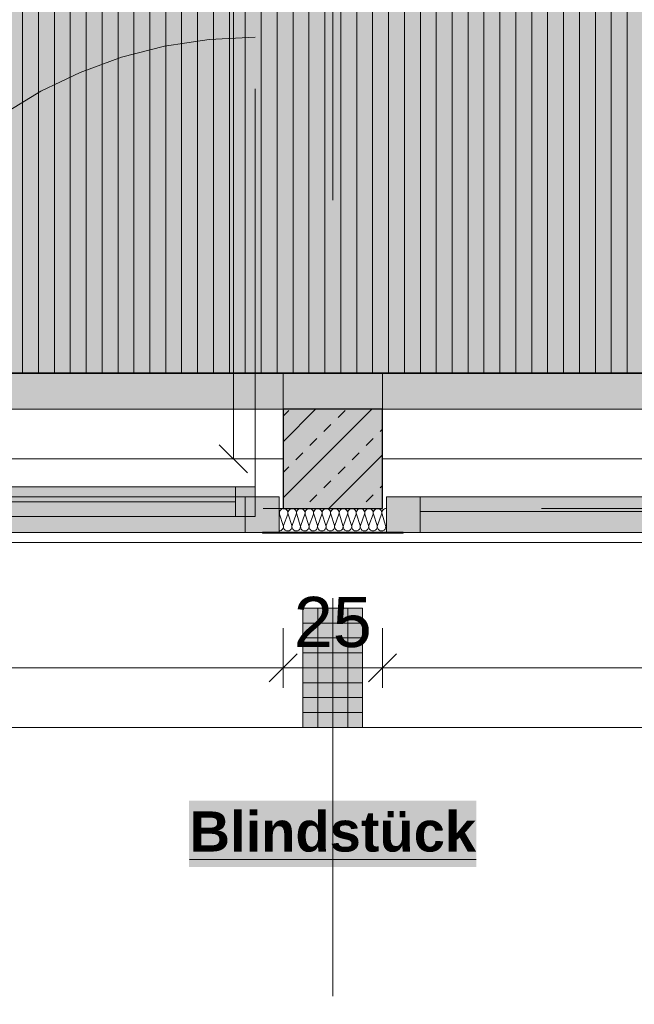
# Model space of a CAD drawing. Header units: metres. Extents: x -111 to 152, y -132 to 99.
# Tile 166 of 256: x -3.49 to -1.94, y -22.97 to -20.5. Entities that reach past the tile are written whole.
import ezdxf

# ---------------------------------------------------------------- set-up
doc = ezdxf.new("R2010")
doc.units = ezdxf.units.M
doc.header["$PDMODE"] = 1
doc.header["$PDSIZE"] = -2
for name, pattern in [('Achsen 01', [5.291531, 3.175, -1.058062, 0.352704, -0.705764]), ('gestrichelt - 01', [2, 1, -1]), ('ISO-07 Punktiert', [0.889, 0.127, -0.762]), ('Raster 01', [2, 1, -1]), ('VW-01 Strichlinie kurz', [2, 1, -1])]:
    doc.linetypes.add(name, pattern=pattern)
doc.layers.get('0').update_dxf_attribs({"lineweight": 25})
for name, color, linetype, lineweight, true_color in [('013_Beton und Stahlbetonarbeiten-000 Sichtbeton-333 Außenstütze', 5, 'Continuous', 5, 0x0000ff), ('013_Beton und Stahlbetonarbeiten-000 Sichtbeton-334 Außenwandöf', 5, 'Continuous', 5, 0x0000ff), ('014_Fassadenarbeiten-000 Aufsicht Betonfertigteile', 7, 'Continuous', 9, 0xc0c0c0), ('014_Fassadenarbeiten-330 mineralische Dämmung', 7, 'Continuous', 9, 0x666666), ('031_Metallbauarbeiten-350 Lamellendecke DS', 7, 'Continuous', 35, 0x666666), ('032_Metallarbeiten-Fenster', 7, 'Continuous', 13, 0x444444), ('AV1-Achsen', 1, 'Achsen 01', 18, 0xff0000), ('AV1-Raster', 7, 'Raster 01', 9, 0xa6a6a6)]:
    doc.layers.add(name, color=color, linetype=linetype, lineweight=lineweight, true_color=true_color)
for name, color, linetype, lineweight in [('013_Beton und Stahlbetonarbeiten-000 Unterzüge', 7, 'ISO-07 Punktiert', 13), ('013_Beton und Stahlbetonarbeiten-330 Außenstützen', 7, 'Continuous', 25), ('014_Fassadenarbeiten-330 Betonfertigteile vertikal', 7, 'Continuous', 9), ('030_Sonnenschutzarbeiten-BLENDSCHUTZ', 7, 'Continuous', 5), ('039_Trockenbauarbeiten-alllg.', 7, 'Continuous', 9), ('_1.35m (3D)', 7, 'Continuous', 9), ('_EG (2D)', 7, 'Continuous', 9), ('_EG - DS (2D)', 7, 'Continuous', 9), ('_GRU (2D)', 7, 'Continuous', 9), ('Bemaßung-Bemaßung', 7, 'Continuous', 9), ('Keine', 7, 'Continuous', 9)]:
    doc.layers.add(name, color=color, linetype=linetype, lineweight=lineweight)
doc.layers.get('0').freeze()
doc.styles.add('Arial', font='arial.ttf')
doc.styles.add('Arial (bold)', font='arialbd.ttf')
doc.dimstyles.new('COE 50', dxfattribs={"dimtxt": 126.090495, "dimasz": 0.001414, "dimexe": 0.001, "dimexo": 0.01, "dimgap": 0.001, "dimtad": 1, "dimdec": 3, "dimtxsty": 'Arial', "dimblk": 'VW_SLASH-3', "dimblk1": 'VW_SLASH-3', "dimblk2": 'VW_SLASH-3', "dimcen": 0, "dimadec": 3, "dimazin": 0, "dimtfac": 0.8, "dimtdec": 3, "dimtix": 1, "dimtmove": 0, "dimatfit": 0, "dimldrblk": 'VW_SLASH-2', "dimfxl": 0.002, "dimfxlon": 1, "dimfrac": 2, "dimtolj": 1, "dimarcsym": 0})

# ---------------------------------------------------------------- blocks, each defined once
blk = doc.blocks.new('Group-2')
at = {"layer": 'AV1-Raster'}
blk.add_line((-2.7, -22.95), (-2.7, 1.35), dxfattribs=at)
blk = doc.blocks.new('1.35m (3D)')
at = {"layer": 'AV1-Raster', "color": 7}
blk.add_blockref('Group-2', (0, 0), dxfattribs=at)
blk = doc.blocks.new('VW_SLASH-3')
at = {"color": 0, "linetype": 'ByBlock', "lineweight": -2, "transparency": 16777216}
blk.add_line((0, 0), (-1, 0), dxfattribs=at)
at = {"color": 0, "linetype": 'Continuous', "lineweight": 15, "transparency": 16777216, "flags": 128}
blk.add_lwpolyline([(0.5, 0.5), (-0.5, -0.5)], dxfattribs=at)
blk = doc.blocks.new('*D32')
at = {"layer": '030_Sonnenschutzarbeiten-BLENDSCHUTZ', "color": 0, "lineweight": -2}
for p, q in [((-2.575, -22.025), (-2.575, -22.175)), ((-0.125, -22.025), (-0.125, -22.175)), ((-0.1957, -22.125), (-2.5043, -22.125))]:
    blk.add_line(p, q, dxfattribs=at)
at = {"layer": 'Defpoints', "color": 0}
for p in [(-2.575, -21.385), (-0.125, -21.385), (-2.575, -22.125)]:
    blk.add_point(p, dxfattribs=at)
at = {"layer": '030_Sonnenschutzarbeiten-BLENDSCHUTZ', "color": 0, "lineweight": -2, "xscale": 0.070693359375, "yscale": 0.070693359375, "zscale": 0.070693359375, "rotation": 180}
blk.add_blockref('VW_SLASH-3', (-2.575, -22.125), dxfattribs=at)
at = {"layer": '030_Sonnenschutzarbeiten-BLENDSCHUTZ', "color": 0, "lineweight": -2, "xscale": 0.070693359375, "yscale": 0.070693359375, "zscale": 0.070693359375}
blk.add_blockref('VW_SLASH-3', (-0.125, -22.125), dxfattribs=at)
at = {"layer": '030_Sonnenschutzarbeiten-BLENDSCHUTZ', "color": 0, "lineweight": 13, "insert": (-1.35, -21.9992), "char_height": 0.12609, "attachment_point": 5, "style": 'Arial'}
blk.add_mtext('\\A1;2,45', dxfattribs=at)
blk = doc.blocks.new('VW_SLASH-2')
at = {"color": 0, "linetype": 'ByBlock', "lineweight": -2, "transparency": 16777216}
blk.add_line((0, 0), (-1, 0), dxfattribs=at)
at = {"color": 0, "linetype": 'Continuous', "lineweight": 15, "transparency": 16777216, "flags": 128}
blk.add_lwpolyline([(0.5, 0.5), (-0.5, -0.5)], dxfattribs=at)
blk = doc.blocks.new('*D53')
at = {"layer": '030_Sonnenschutzarbeiten-BLENDSCHUTZ', "color": 0, "lineweight": -2}
for p, q in [((-2.825, -22.025), (-2.825, -22.175)), ((-2.575, -22.025), (-2.575, -22.175)), ((-2.8957, -22.125), (-2.9664, -22.125)), ((-2.575, -22.125), (-2.825, -22.125)), ((-2.5043, -22.125), (-2.4336, -22.125))]:
    blk.add_line(p, q, dxfattribs=at)
at = {"layer": 'Defpoints', "color": 0}
for p in [(-2.825, -21.385), (-2.575, -21.385), (-2.825, -22.125)]:
    blk.add_point(p, dxfattribs=at)
at = {"layer": '030_Sonnenschutzarbeiten-BLENDSCHUTZ', "color": 0, "lineweight": -2, "xscale": 0.070693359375, "yscale": 0.070693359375, "zscale": 0.070693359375}
blk.add_blockref('VW_SLASH-3', (-2.825, -22.125), dxfattribs=at)
at = {"layer": '030_Sonnenschutzarbeiten-BLENDSCHUTZ', "color": 0, "lineweight": -2, "xscale": 0.070693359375, "yscale": 0.070693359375, "zscale": 0.070693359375, "rotation": 180}
blk.add_blockref('VW_SLASH-3', (-2.575, -22.125), dxfattribs=at)
at = {"layer": '030_Sonnenschutzarbeiten-BLENDSCHUTZ', "color": 0, "lineweight": 13, "insert": (-2.7, -22.0106), "char_height": 0.12609, "attachment_point": 5, "style": 'Arial'}
blk.add_mtext('\\A1;25', dxfattribs=at)
blk = doc.blocks.new('*D70')
at = {"layer": '030_Sonnenschutzarbeiten-BLENDSCHUTZ', "color": 0, "lineweight": -2}
for p, q in [((-5.275, -22.025), (-5.275, -22.175)), ((-2.825, -22.025), (-2.825, -22.175)), ((-2.8957, -22.125), (-5.2043, -22.125))]:
    blk.add_line(p, q, dxfattribs=at)
at = {"layer": 'Defpoints', "color": 0}
for p in [(-5.275, -21.385), (-2.825, -21.385), (-5.275, -22.125)]:
    blk.add_point(p, dxfattribs=at)
at = {"layer": '030_Sonnenschutzarbeiten-BLENDSCHUTZ', "color": 0, "lineweight": -2, "xscale": 0.070693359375, "yscale": 0.070693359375, "zscale": 0.070693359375, "rotation": 180}
blk.add_blockref('VW_SLASH-3', (-5.275, -22.125), dxfattribs=at)
at = {"layer": '030_Sonnenschutzarbeiten-BLENDSCHUTZ', "color": 0, "lineweight": -2, "xscale": 0.070693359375, "yscale": 0.070693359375, "zscale": 0.070693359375}
blk.add_blockref('VW_SLASH-3', (-2.825, -22.125), dxfattribs=at)
at = {"layer": '030_Sonnenschutzarbeiten-BLENDSCHUTZ', "color": 0, "lineweight": 13, "insert": (-4.05, -21.9992), "char_height": 0.12609, "attachment_point": 5, "style": 'Arial'}
blk.add_mtext('\\A1;2,45', dxfattribs=at)
blk = doc.blocks.new('*D431')
at = {"layer": 'Bemaßung-Bemaßung', "color": 0, "lineweight": -2}
for p, q in [((1.075, -8.25), (1.225, -8.25)), ((1.175, -21.4043), (1.175, -8.3207)), ((1.075, -21.475), (1.225, -21.475))]:
    blk.add_line(p, q, dxfattribs=at)
at = {"layer": 'Defpoints', "color": 0}
for p in [(-1.77, -8.25), (1.175, -8.25), (-2.7, -21.475)]:
    blk.add_point(p, dxfattribs=at)
at = {"layer": 'Bemaßung-Bemaßung', "color": 0, "lineweight": -2, "xscale": 0.070693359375, "yscale": 0.070693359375, "zscale": 0.070693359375}
for p, rotation in [((1.175, -8.25), 89.99999999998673), ((1.175, -21.475), 269.9999999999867)]:
    blk.add_blockref('VW_SLASH-3', p, dxfattribs=dict(at, rotation=rotation))
at = {"layer": 'Bemaßung-Bemaßung', "color": 0, "insert": (1.0283, -14.8625), "char_height": 0.12609, "attachment_point": 5, "rotation": 90, "style": 'Arial'}
blk.add_mtext('\\A1;13,22\\S5^ ;', dxfattribs=at)
blk = doc.blocks.new('*D432')
at = {"layer": 'Bemaßung-Bemaßung', "color": 0, "lineweight": -2}
for p, q in [((1.175, -21.4043), (1.175, -21.3336)), ((1.075, -21.475), (1.225, -21.475)), ((1.175, -21.725), (1.175, -21.475)), ((1.075, -21.725), (1.225, -21.725)), ((1.175, -21.7957), (1.175, -21.8664))]:
    blk.add_line(p, q, dxfattribs=at)
at = {"layer": 'Defpoints', "color": 0}
for p in [(-2.7, -21.475), (1.175, -21.475), (-2.575, -21.725)]:
    blk.add_point(p, dxfattribs=at)
at = {"layer": 'Bemaßung-Bemaßung', "color": 0, "lineweight": -2, "xscale": 0.070693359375, "yscale": 0.070693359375, "zscale": 0.070693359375}
for p, rotation in [((1.175, -21.475), 270.0000000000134), ((1.175, -21.725), 90.00000000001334)]:
    blk.add_blockref('VW_SLASH-3', p, dxfattribs=dict(at, rotation=rotation))
at = {"layer": 'Bemaßung-Bemaßung', "color": 0, "insert": (1.0606, -21.6), "char_height": 0.12609, "attachment_point": 5, "rotation": 90, "style": 'Arial'}
blk.add_mtext('\\A1;25', dxfattribs=at)
blk = doc.blocks.new('*D433')
at = {"layer": 'Bemaßung-Bemaßung', "color": 0, "lineweight": -2}
for p, q in [((1.075, -21.725), (1.225, -21.725)), ((1.175, -22.2043), (1.175, -21.7957)), ((1.075, -22.275), (1.225, -22.275))]:
    blk.add_line(p, q, dxfattribs=at)
at = {"layer": 'Defpoints', "color": 0}
for p in [(-2.575, -21.725), (1.175, -21.725), (-2.7, -22.275)]:
    blk.add_point(p, dxfattribs=at)
at = {"layer": 'Bemaßung-Bemaßung', "color": 0, "lineweight": -2, "xscale": 0.070693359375, "yscale": 0.070693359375, "zscale": 0.070693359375}
for p, rotation in [((1.175, -21.725), 90.00000000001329), ((1.175, -22.275), 270.0000000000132)]:
    blk.add_blockref('VW_SLASH-3', p, dxfattribs=dict(at, rotation=rotation))
at = {"layer": 'Bemaßung-Bemaßung', "color": 0, "insert": (1.0609, -22), "char_height": 0.12609, "attachment_point": 5, "rotation": 90, "style": 'Arial'}
blk.add_mtext('\\A1;55', dxfattribs=at)
blk = doc.blocks.new('*D473')
at = {"layer": 'Bemaßung-Bemaßung', "color": 0, "lineweight": -2}
for p, q in [((-5.325, -24.175), (-5.325, -24.325)), ((-2.775, -24.175), (-2.775, -24.325)), ((-2.8457, -24.275), (-5.2543, -24.275))]:
    blk.add_line(p, q, dxfattribs=at)
at = {"layer": 'Defpoints', "color": 0}
for p in [(-5.325, -22.275), (-2.775, -22.275), (-5.325, -24.275)]:
    blk.add_point(p, dxfattribs=at)
at = {"layer": 'Bemaßung-Bemaßung', "color": 0, "lineweight": -2, "xscale": 0.070693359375, "yscale": 0.070693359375, "zscale": 0.070693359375, "rotation": 180}
blk.add_blockref('VW_SLASH-3', (-5.325, -24.275), dxfattribs=at)
at = {"layer": 'Bemaßung-Bemaßung', "color": 0, "lineweight": -2, "xscale": 0.070693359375, "yscale": 0.070693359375, "zscale": 0.070693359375}
blk.add_blockref('VW_SLASH-3', (-2.775, -24.275), dxfattribs=at)
at = {"layer": 'Bemaßung-Bemaßung', "color": 0, "insert": (-4.05, -24.1492), "char_height": 0.12609, "attachment_point": 5, "style": 'Arial'}
blk.add_mtext('\\A1;2,55', dxfattribs=at)
blk = doc.blocks.new('*D474')
at = {"layer": 'Bemaßung-Bemaßung', "color": 0, "lineweight": -2}
for p, q in [((-2.775, -24.175), (-2.775, -24.325)), ((-2.625, -24.175), (-2.625, -24.325)), ((-2.8457, -24.275), (-2.9164, -24.275)), ((-2.625, -24.275), (-2.775, -24.275)), ((-2.5543, -24.275), (-2.4836, -24.275))]:
    blk.add_line(p, q, dxfattribs=at)
at = {"layer": 'Defpoints', "color": 0}
for p in [(-2.775, -22.275), (-2.625, -22.275), (-2.775, -24.275)]:
    blk.add_point(p, dxfattribs=at)
at = {"layer": 'Bemaßung-Bemaßung', "color": 0, "lineweight": -2, "xscale": 0.070693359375, "yscale": 0.070693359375, "zscale": 0.070693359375}
blk.add_blockref('VW_SLASH-3', (-2.775, -24.275), dxfattribs=at)
at = {"layer": 'Bemaßung-Bemaßung', "color": 0, "lineweight": -2, "xscale": 0.070693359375, "yscale": 0.070693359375, "zscale": 0.070693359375, "rotation": 180}
blk.add_blockref('VW_SLASH-3', (-2.625, -24.275), dxfattribs=at)
at = {"layer": 'Bemaßung-Bemaßung', "color": 0, "insert": (-2.7, -24.5931), "char_height": 0.12609, "attachment_point": 5, "style": 'Arial'}
blk.add_mtext('\\A1;15', dxfattribs=at)
blk = doc.blocks.new('*D475')
at = {"layer": 'Bemaßung-Bemaßung', "color": 0, "lineweight": -2}
for p, q in [((-2.625, -24.175), (-2.625, -24.325)), ((-0.075, -24.175), (-0.075, -24.325)), ((-0.1457, -24.275), (-2.5543, -24.275))]:
    blk.add_line(p, q, dxfattribs=at)
at = {"layer": 'Defpoints', "color": 0}
for p in [(-2.625, -22.275), (-0.075, -22.275), (-2.625, -24.275)]:
    blk.add_point(p, dxfattribs=at)
at = {"layer": 'Bemaßung-Bemaßung', "color": 0, "lineweight": -2, "xscale": 0.070693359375, "yscale": 0.070693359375, "zscale": 0.070693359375, "rotation": 180}
blk.add_blockref('VW_SLASH-3', (-2.625, -24.275), dxfattribs=at)
at = {"layer": 'Bemaßung-Bemaßung', "color": 0, "lineweight": -2, "xscale": 0.070693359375, "yscale": 0.070693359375, "zscale": 0.070693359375}
blk.add_blockref('VW_SLASH-3', (-0.075, -24.275), dxfattribs=at)
at = {"layer": 'Bemaßung-Bemaßung', "color": 0, "insert": (-1.35, -24.1492), "char_height": 0.12609, "attachment_point": 5, "style": 'Arial'}
blk.add_mtext('\\A1;2,55', dxfattribs=at)
blk = doc.blocks.new('*D566')
at = {"layer": 'Bemaßung-Bemaßung', "color": 0, "lineweight": -2}
for p, q in [((-5.275, -23.675), (-5.275, -23.825)), ((-2.825, -23.675), (-2.825, -23.825)), ((-2.8957, -23.775), (-5.2043, -23.775))]:
    blk.add_line(p, q, dxfattribs=at)
at = {"layer": 'Defpoints', "color": 0}
for p in [(-5.275, -21.475), (-2.825, -21.475), (-5.275, -23.775)]:
    blk.add_point(p, dxfattribs=at)
at = {"layer": 'Bemaßung-Bemaßung', "color": 0, "lineweight": -2, "xscale": 0.070693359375, "yscale": 0.070693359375, "zscale": 0.070693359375, "rotation": 180}
blk.add_blockref('VW_SLASH-3', (-5.275, -23.775), dxfattribs=at)
at = {"layer": 'Bemaßung-Bemaßung', "color": 0, "lineweight": -2, "xscale": 0.070693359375, "yscale": 0.070693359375, "zscale": 0.070693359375}
blk.add_blockref('VW_SLASH-3', (-2.825, -23.775), dxfattribs=at)
at = {"layer": 'Bemaßung-Bemaßung', "color": 0, "insert": (-4.05, -23.6492), "char_height": 0.12609, "attachment_point": 5, "style": 'Arial'}
blk.add_mtext('\\A1;2,45', dxfattribs=at)
blk = doc.blocks.new('*D567')
at = {"layer": 'Bemaßung-Bemaßung', "color": 0, "lineweight": -2}
for p, q in [((-2.825, -23.675), (-2.825, -23.825)), ((-2.575, -23.675), (-2.575, -23.825)), ((-2.8957, -23.775), (-2.9664, -23.775)), ((-2.575, -23.775), (-2.825, -23.775)), ((-2.5043, -23.775), (-2.4336, -23.775))]:
    blk.add_line(p, q, dxfattribs=at)
at = {"layer": 'Defpoints', "color": 0}
for p in [(-2.825, -21.475), (-2.575, -21.475), (-2.825, -23.775)]:
    blk.add_point(p, dxfattribs=at)
at = {"layer": 'Bemaßung-Bemaßung', "color": 0, "lineweight": -2, "xscale": 0.070693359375, "yscale": 0.070693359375, "zscale": 0.070693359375}
blk.add_blockref('VW_SLASH-3', (-2.825, -23.775), dxfattribs=at)
at = {"layer": 'Bemaßung-Bemaßung', "color": 0, "lineweight": -2, "xscale": 0.070693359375, "yscale": 0.070693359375, "zscale": 0.070693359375, "rotation": 180}
blk.add_blockref('VW_SLASH-3', (-2.575, -23.775), dxfattribs=at)
at = {"layer": 'Bemaßung-Bemaßung', "color": 0, "insert": (-2.7, -23.6606), "char_height": 0.12609, "attachment_point": 5, "style": 'Arial'}
blk.add_mtext('\\A1;25', dxfattribs=at)
blk = doc.blocks.new('*D568')
at = {"layer": 'Bemaßung-Bemaßung', "color": 0, "lineweight": -2}
for p, q in [((-2.575, -23.675), (-2.575, -23.825)), ((-0.125, -23.675), (-0.125, -23.825)), ((-0.1957, -23.775), (-2.5043, -23.775))]:
    blk.add_line(p, q, dxfattribs=at)
at = {"layer": 'Defpoints', "color": 0}
for p in [(-2.575, -21.475), (-0.125, -21.725), (-2.575, -23.775)]:
    blk.add_point(p, dxfattribs=at)
at = {"layer": 'Bemaßung-Bemaßung', "color": 0, "lineweight": -2, "xscale": 0.070693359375, "yscale": 0.070693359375, "zscale": 0.070693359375, "rotation": 180}
blk.add_blockref('VW_SLASH-3', (-2.575, -23.775), dxfattribs=at)
at = {"layer": 'Bemaßung-Bemaßung', "color": 0, "lineweight": -2, "xscale": 0.070693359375, "yscale": 0.070693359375, "zscale": 0.070693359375}
blk.add_blockref('VW_SLASH-3', (-0.125, -23.775), dxfattribs=at)
at = {"layer": 'Bemaßung-Bemaßung', "color": 0, "insert": (-1.35, -23.6492), "char_height": 0.12609, "attachment_point": 5, "style": 'Arial'}
blk.add_mtext('\\A1;2,45', dxfattribs=at)
blk = doc.blocks.new('Group-310')
at = {"layer": '032_Metallarbeiten-Fenster', "linetype": 'Continuous', "lineweight": 0}
for points in [[(-2.565, -21.785), (-2.48, -21.785), (-2.48, -21.695), (-2.565, -21.695)], [(-2.48, -21.695), (-2.48, -21.785), (-0.2, -21.785), (-0.2, -21.695)], [(-1.425, -21.785), (-1.275, -21.785), (-1.275, -21.695), (-1.425, -21.695)], [(-0.135, -21.785), (-0.2, -21.785), (-0.2, -21.695), (-0.135, -21.695)]]:
    blk.add_hatch(color=7, dxfattribs=at).paths.add_polyline_path(points)
at = {"layer": '032_Metallarbeiten-Fenster', "color": 7, "lineweight": 18}
for p, q in [((-2.48, -21.7325), (-1.425, -21.7325)), ((-0.2, -21.7325), (-1.275, -21.7325))]:
    blk.add_line(p, q, dxfattribs=at)
at = {"layer": '032_Metallarbeiten-Fenster', "color": 7, "lineweight": 18, "flags": 128}
for points in [[(-2.565, -21.785), (-2.48, -21.785), (-2.48, -21.695), (-2.565, -21.695)], [(-2.48, -21.695), (-2.48, -21.785), (-0.2, -21.785), (-0.2, -21.695)], [(-1.425, -21.785), (-1.275, -21.785), (-1.275, -21.695), (-1.425, -21.695)], [(-0.135, -21.785), (-0.2, -21.785), (-0.2, -21.695), (-0.135, -21.695)]]:
    blk.add_lwpolyline(points, close=True, dxfattribs=at)
blk = doc.blocks.new('Group-396')
at = {"layer": '032_Metallarbeiten-Fenster', "linetype": 'Continuous', "lineweight": 0}
for points in [[(-3.975, -21.745), (-4.025, -21.745), (-4.025, -21.67), (-3.975, -21.67)], [(-2.945, -21.745), (-3.975, -21.745), (-3.975, -21.67), (-2.945, -21.67)], [(-2.895, -21.745), (-2.945, -21.745), (-2.945, -21.67), (-2.895, -21.67)], [(-5.265, -21.785), (-5.18, -21.785), (-5.18, -21.695), (-5.265, -21.695)], [(-2.92, -21.695), (-2.92, -21.785), (-5.18, -21.785), (-5.18, -21.695)], [(-3.975, -21.77), (-4.125, -21.77), (-4.125, -21.695), (-3.975, -21.695)], [(-2.835, -21.785), (-2.92, -21.785), (-2.92, -21.695), (-2.835, -21.695)]]:
    blk.add_hatch(color=7, dxfattribs=at).paths.add_polyline_path(points)
at = {"layer": '032_Metallarbeiten-Fenster', "color": 7, "linetype": 'gestrichelt - 01', "lineweight": 18, "transparency": 33554687}
blk.add_line((-2.895, -21.67), (-2.895, -20.54), dxfattribs=at)
at = {"layer": '032_Metallarbeiten-Fenster', "color": 7, "lineweight": 18}
for p, q in [((-2.945, -21.7075), (-3.975, -21.7075)), ((-5.18, -21.7262), (-4.125, -21.7262))]:
    blk.add_line(p, q, dxfattribs=at)
at = {"layer": '032_Metallarbeiten-Fenster', "color": 7, "lineweight": 18, "flags": 128}
for points in [[(-3.975, -21.745), (-4.025, -21.745), (-4.025, -21.67), (-3.975, -21.67)], [(-2.945, -21.745), (-3.975, -21.745), (-3.975, -21.67), (-2.945, -21.67)], [(-2.895, -21.745), (-2.945, -21.745), (-2.945, -21.67), (-2.895, -21.67)], [(-5.265, -21.785), (-5.18, -21.785), (-5.18, -21.695), (-5.265, -21.695)], [(-2.92, -21.695), (-2.92, -21.785), (-5.18, -21.785), (-5.18, -21.695)], [(-3.975, -21.77), (-4.125, -21.77), (-4.125, -21.695), (-3.975, -21.695)], [(-2.835, -21.785), (-2.92, -21.785), (-2.92, -21.695), (-2.835, -21.695)]]:
    blk.add_lwpolyline(points, close=True, dxfattribs=at)
at = {"layer": '032_Metallarbeiten-Fenster', "color": 7, "linetype": 'gestrichelt - 01', "lineweight": 18, "transparency": 33554687}
blk.add_arc((-2.895, -21.67), 1.13, 90.0004, 180, dxfattribs=at)
blk = doc.blocks.new('Group-398')
at = {"layer": '014_Fassadenarbeiten-330 mineralische Dämmung', "transparency": 33554687, "flags": 128}
for points in [[(15.3239, -23.284, 0.513088), (15.3342, -23.27), (15.3252, -23.242, -1.372995), (15.3456, -23.242), (15.3353, -23.27, 1.372583), (15.3557, -23.27), (15.3467, -23.242, -1.372995), (15.3671, -23.242), (15.3567, -23.27, 1.372583), (15.3771, -23.27)], [(15.3353, -23.27, 1.372583), (15.3557, -23.27), (15.3467, -23.242, -1.372995), (15.3671, -23.242), (15.3567, -23.27, 1.372583), (15.3771, -23.27), (15.3681, -23.242, -1.372995), (15.3885, -23.242), (15.3782, -23.27, 1.372583), (15.3986, -23.27), (15.3896, -23.242, -1.372995), (15.41, -23.242), (15.3996, -23.27, 1.372583), (15.42, -23.27), (15.411, -23.242, -1.372995), (15.4314, -23.242), (15.4211, -23.27, 1.372583), (15.4415, -23.27), (15.4325, -23.242, -1.372995), (15.4529, -23.242), (15.4425, -23.27, 1.372583), (15.4629, -23.27), (15.4539, -23.242, -1.372995), (15.4743, -23.242), (15.464, -23.27, 1.372583), (15.4844, -23.27), (15.4754, -23.242, -1.372995), (15.4958, -23.242), (15.4854, -23.27, 1.372583), (15.5058, -23.27), (15.4968, -23.242, -1.372995), (15.5172, -23.242), (15.5069, -23.27, 1.372583), (15.5273, -23.27), (15.5183, -23.242, -1.372995), (15.5387, -23.242), (15.5283, -23.27, 1.372583), (15.5487, -23.27), (15.5397, -23.242, -1.372995), (15.5601, -23.242), (15.5498, -23.27, 1.372583), (15.5702, -23.27), (15.5612, -23.242, -1.372995), (15.5816, -23.242)], [(15.5283, -23.27, 0.324435), (15.5322, -23.282, 0.324435), (15.5448, -23.282, 0.324435), (15.5487, -23.27), (15.5397, -23.242, -0.324488), (15.5436, -23.23, -0.324488), (15.5562, -23.23, -0.324488), (15.5601, -23.242), (15.5498, -23.27, 0.324435), (15.5537, -23.282, 0.324435), (15.5663, -23.282, 0.324435), (15.5702, -23.27), (15.5612, -23.242, -0.324488), (15.5651, -23.23, -0.324488), (15.5777, -23.23, -0.324488), (15.5816, -23.242), (15.5712, -23.27, 0.324435), (15.5751, -23.282, 0.324435), (15.5877, -23.282, 0.324435), (15.5916, -23.27), (15.5826, -23.242, -0.540253), (15.5939, -23.228)], [(15.5939, -23.2791, -0.225321), (15.5927, -23.27), (15.5939, -23.2667)]]:
    blk.add_lwpolyline(points, format="xyb", dxfattribs=at)
blk = doc.blocks.new('Group-402')
at = {"layer": '014_Fassadenarbeiten-330 mineralische Dämmung', "transparency": 33554687}
blk.add_blockref('Group-398', (0, 0), dxfattribs=at)
blk = doc.blocks.new('Parametric Object-51')
at = {"layer": '014_Fassadenarbeiten-330 mineralische Dämmung', "color": 7, "transparency": 33554687}
blk.add_blockref('Group-402', (0, 0), dxfattribs=at)
at = {"layer": '014_Fassadenarbeiten-330 mineralische Dämmung', "color": 0, "flags": 1}
for tag in ['IFC_UUID', 'instanceID', 'prm0_name', 'prm0_type', 'prm0_value', 'prm1_name', 'prm1_type', 'prm1_value', 'prm2_name', 'prm2_type', 'prm2_value', 'prm3_name', 'prm3_type', 'prm3_value', 'prm4_name', 'prm4_type', 'prm4_value', 'prm5_name', 'prm5_type', 'prm5_value', 'prm6_name', 'prm6_type', 'prm6_value']:
    blk.add_attdef(tag, (-2.835, -21.7835), '', height=0.00018, dxfattribs=at)
blk = doc.blocks.new('*D1609')
at = {"layer": 'Defpoints', "color": 0}
for p in [(-2.95, -18.9), (-2.7, -18.9), (-2.7, -21.6)]:
    blk.add_point(p, dxfattribs=at)
at = {"layer": 'Keine', "color": 0, "linetype": 'Continuous', "lineweight": -2}
for p, q in [((-2.85, -18.9), (-3, -18.9)), ((-2.95, -21.5293), (-2.95, -18.9707)), ((-2.85, -21.6), (-3, -21.6))]:
    blk.add_line(p, q, dxfattribs=at)
at = {"layer": 'Keine', "color": 0, "lineweight": -2, "xscale": 0.070693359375, "yscale": 0.070693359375, "zscale": 0.070693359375}
for p, rotation in [((-2.95, -18.9), 90), ((-2.95, -21.6), 270)]:
    blk.add_blockref('VW_SLASH-3', p, dxfattribs=dict(at, rotation=rotation))
at = {"layer": 'Keine', "color": 0, "lineweight": 25, "insert": (-3.0606, -20.25), "char_height": 0.10087, "attachment_point": 5, "rotation": 90, "style": 'Arial'}
blk.add_mtext('\\A1;2,70', dxfattribs=at)
blk = doc.blocks.new('Group-719')
at = {"layer": 'AV1-Achsen'}
blk.add_line((-43.35, -21.6), (4.2, -21.6), dxfattribs=at)
blk = doc.blocks.new('GRU (2D)')
at = {"layer": 'AV1-Achsen', "color": 7}
blk.add_blockref('Group-719', (0, 0), dxfattribs=at)
blk = doc.blocks.new('EG - DS (2D)')
at = {"layer": '030_Sonnenschutzarbeiten-BLENDSCHUTZ', "linetype": 'Continuous', "lineweight": 0, "transparency": 33554610}
for color, points in [(161, [(-5.275, -21.475), (-2.825, -21.475), (-2.825, -21.385), (-5.275, -21.385)]), (30, [(-2.825, -21.385), (-2.575, -21.385), (-2.575, -21.475), (-2.825, -21.475)]), (161, [(-2.575, -21.385), (-2.575, -21.475), (-0.125, -21.475), (-0.125, -21.385)])]:
    blk.add_hatch(color=color, dxfattribs=at).paths.add_polyline_path(points)
at = {"layer": '031_Metallbauarbeiten-350 Lamellendecke DS', "linetype": 'Continuous', "lineweight": 0, "transparency": 33554508}
blk.add_hatch(color=254, dxfattribs=at).paths.add_polyline_path([(-5.275, -13.6133), (-5.275, -21.385), (-0.125, -21.385), (-0.125, -8.25), (-5.275, -8.25), (-5.275, -13.3153), (-5.25, -13.3153), (-5.25, -13.6133)])
at = {"layer": '031_Metallbauarbeiten-350 Lamellendecke DS', "linetype": 'Continuous', "lineweight": 9, "transparency": 33554508}
h = blk.add_hatch(dxfattribs=at)
h.set_pattern_fill('Lamellendecke', color=252, style=0, pattern_type=2)
h.set_pattern_definition([(90, (0, 0), (0.04, 0), [])])
h.paths.add_polyline_path([(-5.275, -13.6133), (-5.275, -21.385), (-0.125, -21.385), (-0.125, -8.25), (-5.275, -8.25), (-5.275, -13.3153), (-5.25, -13.3153), (-5.25, -13.6133)])
at = {"layer": '030_Sonnenschutzarbeiten-BLENDSCHUTZ', "color": 251, "lineweight": 13, "flags": 128}
for points in [[(-5.275, -21.475), (-2.825, -21.475), (-2.825, -21.385), (-5.275, -21.385)], [(-2.825, -21.385), (-2.575, -21.385), (-2.575, -21.475), (-2.825, -21.475)], [(-2.575, -21.385), (-2.575, -21.475), (-0.125, -21.475), (-0.125, -21.385)]]:
    blk.add_lwpolyline(points, close=True, dxfattribs=at)
at = {"layer": '030_Sonnenschutzarbeiten-BLENDSCHUTZ', "color": 30, "transparency": 33554610}
blk.add_solid([(-3.0611, -22.6254), (-2.3389, -22.6254), (-3.0611, -22.4589), (-2.3389, -22.4589)], dxfattribs=at)
blk.add_solid([(-3.0611, -22.6254), (-2.3389, -22.6254), (-3.0611, -22.4589), (-2.3389, -22.4589)], dxfattribs=at)
at = {"layer": '031_Metallbauarbeiten-350 Lamellendecke DS', "flags": 128}
blk.add_lwpolyline([(-5.275, -13.6133), (-5.275, -21.385), (-0.125, -21.385), (-0.125, -8.25), (-5.275, -8.25), (-5.275, -13.3153), (-5.25, -13.3153), (-5.25, -13.6133)], close=True, dxfattribs=at)
at = {"layer": '030_Sonnenschutzarbeiten-BLENDSCHUTZ', "color": 7, "insert": (-2.7, -22.4858), "char_height": 0.100872, "width": 0.722129, "attachment_point": 2, "line_spacing_factor": 0.969122, "style": 'Arial (bold)'}
blk.add_mtext('{\\LB}{\\Llindstück }', dxfattribs=at)
at = {"layer": '030_Sonnenschutzarbeiten-BLENDSCHUTZ', "color": 7, "lineweight": 13}
for p1, p2, picture, middle in [((-2.825, -21.385), (-5.275, -21.385), '*D70', (-4.05, -21.9992)), ((-0.125, -21.385), (-2.575, -21.385), '*D32', (-1.35, -21.9992))]:
    dim = blk.add_aligned_dim(p1=p1, p2=p2, distance=0.74, text='2,45', dimstyle='COE 50', override={"dimtxt": 0.12609, "dimasz": 0.070693, "dimexe": 0.05, "dimgap": 0.05, "dimpost": '<>', "dimtxsty": 'Arial', "dimtmove": 2, "dimfxl": 0.1}, dxfattribs=at)
    dim.commit()
    dim.dimension.update_dxf_attribs({"geometry": picture, "text_midpoint": middle})
at = {"layer": '030_Sonnenschutzarbeiten-BLENDSCHUTZ', "color": 251, "lineweight": 13}
dim = blk.add_linear_dim(base=(-2.825, -22.125), p1=(-2.575, -21.385), p2=(-2.825, -21.385), text='25', dimstyle='COE 50', override={"dimtxt": 0.12609, "dimasz": 0.070693, "dimexe": 0.05, "dimgap": 0.05, "dimpost": '<>', "dimtxsty": 'Arial', "dimtmove": 2, "dimfxl": 0.1}, dxfattribs=at)
dim.commit()
dim.dimension.update_dxf_attribs({"geometry": '*D53', "text_midpoint": (-2.7, -22.0106)})
blk = doc.blocks.new('EG (2D)')
at = {"layer": '013_Beton und Stahlbetonarbeiten-330 Außenstützen', "linetype": 'Continuous', "lineweight": 0, "true_color": 0xc0c0c0}
blk.add_hatch(color=9, dxfattribs=at).paths.add_polyline_path([(-2.575, -21.475), (-2.825, -21.475), (-2.825, -21.725), (-2.575, -21.725)])
at = {"layer": '013_Beton und Stahlbetonarbeiten-330 Außenstützen', "linetype": 'Continuous', "lineweight": 13}
h = blk.add_hatch(dxfattribs=at)
h.set_pattern_fill('Stahlbeton', color=251, style=0, pattern_type=2)
h.set_pattern_definition([(45, (0, 0), (0.0707107, -0.0707107), [0.025, -0.025])])
h.paths.add_polyline_path([(-2.575, -21.475), (-2.825, -21.475), (-2.825, -21.725), (-2.575, -21.725)])
h = blk.add_hatch(dxfattribs=at)
h.set_pattern_fill('Stahlbeton-1', color=251, style=0, pattern_type=2)
h.set_pattern_definition([(-135, (0.03106, -0.03313), (0.0707107, -0.0707107), [])])
h.paths.add_polyline_path([(-2.575, -21.475), (-2.825, -21.475), (-2.825, -21.725), (-2.575, -21.725)])
at = {"layer": '014_Fassadenarbeiten-330 Betonfertigteile vertikal', "linetype": 'Continuous', "lineweight": 0}
blk.add_hatch(color=9, dxfattribs=at).paths.add_polyline_path([(-2.625, -21.975), (-2.775, -21.975), (-2.775, -22.275), (-2.625, -22.275)])
at = {"layer": '014_Fassadenarbeiten-330 Betonfertigteile vertikal', "linetype": 'Continuous', "lineweight": 9}
h = blk.add_hatch(dxfattribs=at)
h.set_pattern_fill('Stahlbetonfertigteil', color=8, style=0, pattern_type=2)
h.set_pattern_definition([(-90, (0, 0), (0.0375, 0), [])])
h.paths.add_polyline_path([(-2.625, -21.975), (-2.775, -21.975), (-2.775, -22.275), (-2.625, -22.275)])
at = {"layer": '014_Fassadenarbeiten-330 Betonfertigteile vertikal', "linetype": 'Continuous', "lineweight": 13}
h = blk.add_hatch(dxfattribs=at)
h.set_pattern_fill('Stahlbetonfertigteil-1', color=8, style=0, pattern_type=2)
h.set_pattern_definition([(0, (0, 0), (2e-18, -0.0375), [])])
h.paths.add_polyline_path([(-2.625, -21.975), (-2.775, -21.975), (-2.775, -22.275), (-2.625, -22.275)])
at = {"layer": '032_Metallarbeiten-Fenster', "linetype": 'Continuous', "lineweight": 0, "transparency": 33554687}
blk.add_hatch(color=181, dxfattribs=at).paths.add_polyline_path([(-2.8769, -21.7843), (-2.5231, -21.7843), (-2.5231, -21.7863), (-2.8769, -21.7863)])
at = {"layer": '013_Beton und Stahlbetonarbeiten-000 Sichtbeton-333 Außenstütze', "color": 30}
blk.add_solid([(-2.825, -21.475), (-2.575, -21.475), (-2.775, -21.525), (-2.625, -21.525)], dxfattribs=at)
at = {"layer": '013_Beton und Stahlbetonarbeiten-000 Sichtbeton-334 Außenwandöf', "color": 30}
for points in [[(-2.825, -21.725), (-2.825, -21.475), (-2.775, -21.725), (-2.775, -21.525)], [(-2.625, -21.725), (-2.625, -21.525), (-2.575, -21.725), (-2.575, -21.475)]]:
    blk.add_solid(points, dxfattribs=at)
at = {"layer": '013_Beton und Stahlbetonarbeiten-000 Unterzüge', "linetype": 'VW-01 Strichlinie kurz', "flags": 128}
for points in [[(-5.275, -21.725), (-5.275, -21.475), (-2.825, -21.475), (-2.825, -21.725)], [(-2.575, -21.725), (-2.575, -21.475), (-0.125, -21.475), (-0.125, -21.725)]]:
    blk.add_lwpolyline(points, close=True, dxfattribs=at)
at = {"layer": '013_Beton und Stahlbetonarbeiten-330 Außenstützen', "flags": 128}
blk.add_lwpolyline([(-2.575, -21.475), (-2.825, -21.475), (-2.825, -21.725), (-2.575, -21.725)], close=True, dxfattribs=at)
at = {"layer": '014_Fassadenarbeiten-000 Aufsicht Betonfertigteile', "flags": 128}
blk.add_lwpolyline([(-39.455, -21.905), (-39.124, -21.905), (-39.124, -21.81), (-22.976, -21.81), (-22.976, -21.905), (-18.9, -21.905), (-18.9, -21.81), (-0.026, -21.81), (-0.026, -21.905), (0.305, -21.905), (0.675, -22.275), (-39.825, -22.275)], close=True, dxfattribs=at)
at = {"layer": '014_Fassadenarbeiten-330 Betonfertigteile vertikal', "flags": 128}
blk.add_lwpolyline([(-2.625, -21.975), (-2.775, -21.975), (-2.775, -22.275), (-2.625, -22.275)], close=True, dxfattribs=at)
at = {"layer": '032_Metallarbeiten-Fenster', "color": 7, "linetype": 'Continuous', "lineweight": 9, "transparency": 33554687, "flags": 128}
blk.add_lwpolyline([(-2.8769, -21.7843), (-2.5231, -21.7843), (-2.5231, -21.7863), (-2.8769, -21.7863)], close=True, dxfattribs=at)
at = {"layer": '039_Trockenbauarbeiten-alllg.'}
for p, q in [((-5.275, -21.6), (-2.825, -21.6)), ((-2.575, -21.6), (-0.125, -21.6))]:
    blk.add_line(p, q, dxfattribs=at)
at = {"layer": 'Keine', "color": 9, "linetype": 'Continuous', "lineweight": 13, "flags": 128}
blk.add_lwpolyline([(-39.825, 0.675), (0.675, 0.675), (0.675, -22.275), (-39.825, -22.275)], close=True, dxfattribs=at)
at = {"layer": '014_Fassadenarbeiten-330 mineralische Dämmung'}
blk.add_blockref('Parametric Object-51', (-18.1589, 1.503), dxfattribs=at)
at = {"layer": '032_Metallarbeiten-Fenster', "color": 7}
for name in ['Group-396', 'Group-310']:
    blk.add_blockref(name, (0, 0), dxfattribs=at)
at = {"layer": 'Bemaßung-Bemaßung'}
for base, p1, p2, angle, text, picture, middle in [((1.175, -8.25), (-2.7, -21.475), (-1.77, -8.25), 90, '13,22\\S5^ ;', '*D431', (1.0283, -14.8625)), ((1.175, -21.475), (-2.575, -21.725), (-2.7, -21.475), 270, '25', '*D432', (1.0606, -21.6)), ((1.175, -21.725), (-2.7, -22.275), (-2.575, -21.725), 270, '55', '*D433', (1.0609, -22))]:
    dim = blk.add_linear_dim(base=base, p1=p1, p2=p2, angle=angle, text=text, dimstyle='COE 50', override={"dimtxt": 0.12609, "dimasz": 0.070693, "dimexe": 0.05, "dimgap": 0.05, "dimpost": '<>', "dimtxsty": 'Arial', "dimtmove": 2, "dimfxl": 0.1}, dxfattribs=at)
    dim.commit()
    dim.dimension.update_dxf_attribs({"geometry": picture, "text_midpoint": middle})
for base, p1, p2, text, override, picture, middle in [((-5.275, -23.775), (-2.825, -21.475), (-5.275, -21.475), '2,45', {"dimtxt": 0.12609, "dimasz": 0.070693, "dimexe": 0.05, "dimgap": 0.05, "dimpost": '<>', "dimtxsty": 'Arial', "dimtmove": 2, "dimfxl": 0.1}, '*D566', (-4.05, -23.6492)), ((-2.825, -23.775), (-2.575, -21.475), (-2.825, -21.475), '25', {"dimtxt": 0.12609, "dimasz": 0.070693, "dimexe": 0.05, "dimgap": 0.05, "dimpost": '<>', "dimtxsty": 'Arial', "dimtmove": 2, "dimfxl": 0.1}, '*D567', (-2.7, -23.6606)), ((-2.575, -23.775), (-0.125, -21.725), (-2.575, -21.475), '2,45', {"dimtxt": 0.12609, "dimasz": 0.070693, "dimexe": 0.05, "dimgap": 0.05, "dimpost": '<>', "dimtxsty": 'Arial', "dimtmove": 2, "dimfxl": 0.1}, '*D568', (-1.35, -23.6492)), ((-5.325, -24.275), (-2.775, -22.275), (-5.325, -22.275), '2,55', {"dimtxt": 0.12609, "dimasz": 0.070693, "dimexe": 0.05, "dimgap": 0.05, "dimpost": '<>', "dimtxsty": 'Arial', "dimtmove": 2, "dimfxl": 0.1}, '*D473', (-4.05, -24.1492)), ((-2.775, -24.275), (-2.625, -22.275), (-2.775, -22.275), '15', {"dimtxt": 0.12609, "dimasz": 0.070693, "dimexe": 0.05, "dimgap": 0.05, "dimpost": '<>', "dimtxsty": 'Arial', "dimtix": 0, "dimtmove": 2, "dimfxl": 0.1}, '*D474', (-2.7, -24.5931)), ((-2.625, -24.275), (-0.075, -22.275), (-2.625, -22.275), '2,55', {"dimtxt": 0.12609, "dimasz": 0.070693, "dimexe": 0.05, "dimgap": 0.05, "dimpost": '<>', "dimtxsty": 'Arial', "dimtmove": 2, "dimfxl": 0.1}, '*D475', (-1.35, -24.1492))]:
    dim = blk.add_linear_dim(base=base, p1=p1, p2=p2, text=text, dimstyle='COE 50', override=override, dxfattribs=at)
    dim.commit()
    dim.dimension.update_dxf_attribs({"geometry": picture, "text_midpoint": middle})
at = {"layer": 'Keine', "color": 6, "linetype": 'Continuous', "lineweight": 25}
dim = blk.add_linear_dim(base=(-2.95, -18.9), p1=(-2.7, -21.6), p2=(-2.7, -18.9), angle=270, text='2,70', dimstyle='COE 50', override={"dimtxt": 0.100872, "dimasz": 0.070693, "dimexe": 0.05, "dimgap": 0.05, "dimpost": '<>', "dimtxsty": 'Arial', "dimtmove": 2, "dimfxl": 0.1}, dxfattribs=at)
dim.commit()
dim.dimension.update_dxf_attribs({"geometry": '*D1609', "text_midpoint": (-3.0606, -20.25)})

msp = doc.modelspace()

# ---------------------------------------------------------------- block references
at = {"layer": '_1.35m (3D)'}
msp.add_blockref('1.35m (3D)', (0, 0), dxfattribs=at)

# ---------------------------------------------------------------- next in the draw order: block references
at = {"layer": '_EG - DS (2D)'}
msp.add_blockref('EG - DS (2D)', (0, 0), dxfattribs=at)

# ---------------------------------------------------------------- next in the draw order: block references
at = {"layer": '_EG (2D)'}
msp.add_blockref('EG (2D)', (0, 0), dxfattribs=at)

# ---------------------------------------------------------------- next in the draw order: block references
at = {"layer": '_GRU (2D)'}
msp.add_blockref('GRU (2D)', (0, 0), dxfattribs=at)

doc.saveas('drawing.dxf')
